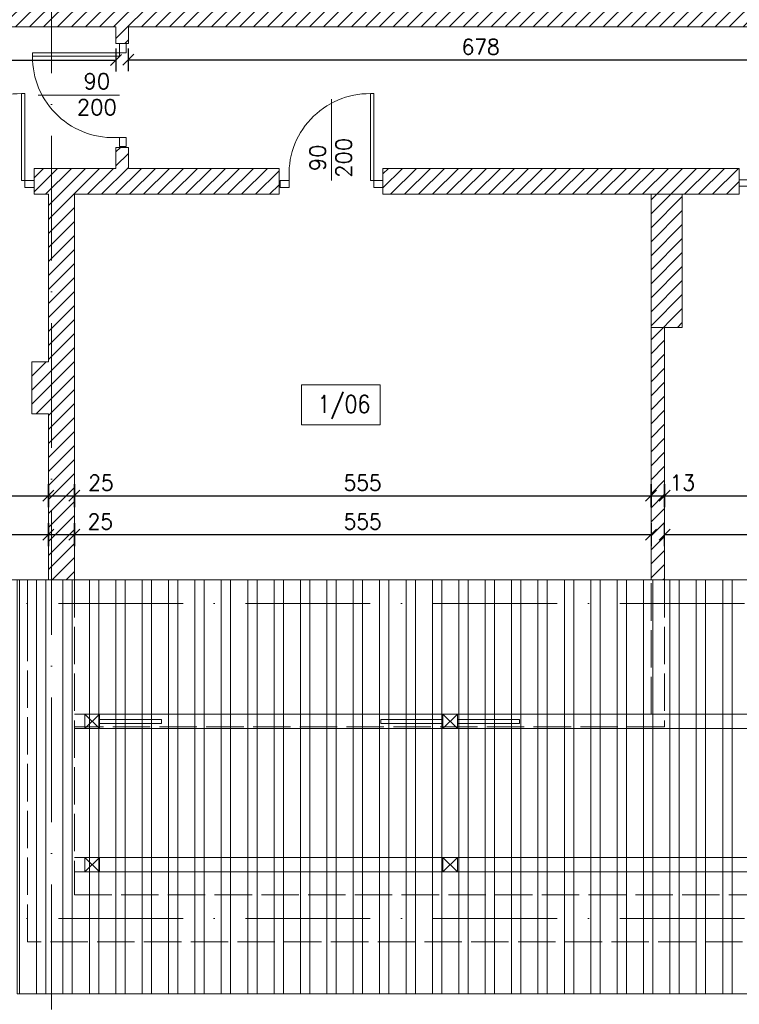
# Model space of a CAD drawing. Header units: millimetres. Extents: x -37273 to 136949, y -1495242345 to -598.
# Tile 10 of 44: x 69046 to 69738, y -22477 to -21530. Entities that reach past the tile are written whole.
import ezdxf

# ---------------------------------------------------------------- set-up
doc = ezdxf.new("R2010")
doc.units = ezdxf.units.MM
doc.linetypes.add('ACAD_ISO02W100', pattern=[15, 12, -3])
doc.linetypes.add('ACAD_ISO10W100', pattern=[18, 12, -3, 0, -3])
for name, color, linetype, lineweight in [('A-DRZ', 3, 'Continuous', 13), ('F-BIL-OP', 103, 'Continuous', 9), ('urządzenia', 252, 'Continuous', 0), ('wymiarowannie', 253, 'Continuous', 5)]:
    doc.layers.add(name, color=color, linetype=linetype, lineweight=lineweight)
doc.layers.add('wym', color=1, linetype='Continuous')
doc.layers.add('ściana', color=7, linetype='Continuous')
doc.styles.add('SIMPLEX', font='simplex', dxfattribs={"width": 0.85})
doc.styles.get("Standard").update_dxf_attribs({"font": 'arial.ttf'})
doc.styles.add('WYM_50', font='simplex.shx', dxfattribs={"width": 0.95})
doc.dimstyles.new('50', dxfattribs={"dimtxt": 15, "dimasz": 0.15, "dimexe": 13, "dimexo": 30, "dimgap": 5, "dimtad": 1, "dimdec": 0, "dimrnd": 0.5, "dimzin": 1, "dimdsep": 46, "dimtxsty": 'WYM_50', "dimblk": 'A', "dimcen": 3, "dimdle": 5, "dimse1": 1, "dimse2": 1, "dimclrd": 256, "dimclre": 256, "dimclrt": 2, "dimaunit": 1, "dimadec": 0, "dimazin": 0, "dimtfac": 0.32, "dimtdec": 0, "dimtix": 1, "dimtmove": 1, "dimatfit": 3, "dimldrblk": 'A', "dimfxl": 1, "dimtvp": 0.08, "dimtolj": 1, "dimtzin": 1, "dimarcsym": 0})

# ---------------------------------------------------------------- blocks, each defined once
blk = doc.blocks.new('DRZWI80')
at = {"layer": 'A-DRZ'}
for points in [[(63149.49, 25780.28), (63149.49, 25851.36)], [(63186.49, 25780.28), (63186.49, 25856.28)]]:
    blk.add_lwpolyline(points, dxfattribs=at)
at = {"layer": 'A-DRZ', "extrusion": (0, 0, -1)}
for points in [[(-63186.49, 25780.28), (-63183.49, 25780.28), (-63183.49, 25856.28)], [(-63186.49, 25856.28), (-63183.49, 25856.28)]]:
    blk.add_lwpolyline(points, dxfattribs=at)
at = {"layer": 'A-DRZ'}
for points in [[(63104.49, 25774.28), (63104.49, 25780.28), (63112.49, 25780.28), (63112.49, 25774.28)], [(63194.49, 25774.28), (63194.49, 25780.28), (63186.49, 25780.28), (63186.49, 25774.28)]]:
    blk.add_lwpolyline(points, close=True, dxfattribs=at)
at = {"layer": 'A-DRZ', "color": 1}
blk.add_arc((63182.77, 25785.79), 70.49, 89.40844, 184.48773, dxfattribs=at)
blk = doc.blocks.new('GFT43')
at = {"layer": 'A-DRZ'}
blk.add_blockref('DRZWI80', (-63194.49, -25774.28), dxfattribs=at)
blk = doc.blocks.new('A')
at = {"color": 1, "linetype": 'Continuous'}
blk.add_line((0, 73.6), (0, -73.6), dxfattribs=at)
at = {"color": 7, "linetype": 'Continuous'}
blk.add_line((-35.3, -35.3), (35.3, 35.3), dxfattribs=at)
blk = doc.blocks.new('*D1660')
at = {"layer": 'Defpoints', "color": 0, "lineweight": 13, "ltscale": 3}
for p in [(69073.44, -22025.17), (68788.44, -22040.21), (69073.44, -22040.21)]:
    blk.add_point(p, dxfattribs=at)
at = {"layer": 'wym', "lineweight": -2}
blk.add_line((68788.59, -22025.17), (69073.29, -22025.17), dxfattribs=at)
at = {"layer": 'wym', "lineweight": -2, "ltscale": 3, "xscale": 0.15, "yscale": 0.15, "zscale": 0.15, "rotation": 180}
blk.add_blockref('A', (68788.44, -22025.17), dxfattribs=at)
at = {"layer": 'wym', "lineweight": -2, "ltscale": 3, "xscale": 0.15, "yscale": 0.15, "zscale": 0.15}
blk.add_blockref('A', (69073.44, -22025.17), dxfattribs=at)
at = {"layer": 'wym', "color": 2, "ltscale": 3, "insert": (68930.94, -22012.67), "char_height": 15, "attachment_point": 5, "style": 'WYM_50'}
blk.add_mtext('\\A1;285', dxfattribs=at)
blk = doc.blocks.new('*D1661')
at = {"layer": 'Defpoints', "color": 0, "lineweight": 13, "ltscale": 3}
for p in [(69073.44, -21988.88), (69098.44, -21988.88), (69098.44, -22025.17)]:
    blk.add_point(p, dxfattribs=at)
at = {"layer": 'wym', "lineweight": -2}
for p, q in [((69073.59, -22025.17), (69098.29, -22025.17)), ((69098.44, -22025.17), (69139.97, -22025.17))]:
    blk.add_line(p, q, dxfattribs=at)
at = {"layer": 'wym', "lineweight": -2, "ltscale": 3, "xscale": 0.15, "yscale": 0.15, "zscale": 0.15, "rotation": 180}
blk.add_blockref('A', (69073.44, -22025.17), dxfattribs=at)
at = {"layer": 'wym', "lineweight": -2, "ltscale": 3, "xscale": 0.15, "yscale": 0.15, "zscale": 0.15}
blk.add_blockref('A', (69098.44, -22025.17), dxfattribs=at)
at = {"layer": 'wym', "color": 2, "ltscale": 3, "insert": (69123.43, -22012.67), "char_height": 15, "attachment_point": 5, "style": 'WYM_50'}
blk.add_mtext('\\A1;25', dxfattribs=at)
blk = doc.blocks.new('*D1662')
at = {"layer": 'Defpoints', "color": 0, "lineweight": 13, "ltscale": 3}
for p in [(69098.44, -21983.17), (69653.44, -21983.17), (69653.44, -22025.17)]:
    blk.add_point(p, dxfattribs=at)
at = {"layer": 'wym', "lineweight": -2}
blk.add_line((69098.59, -22025.17), (69653.29, -22025.17), dxfattribs=at)
at = {"layer": 'wym', "lineweight": -2, "ltscale": 3, "xscale": 0.15, "yscale": 0.15, "zscale": 0.15, "rotation": 180}
blk.add_blockref('A', (69098.44, -22025.17), dxfattribs=at)
at = {"layer": 'wym', "lineweight": -2, "ltscale": 3, "xscale": 0.15, "yscale": 0.15, "zscale": 0.15}
blk.add_blockref('A', (69653.44, -22025.17), dxfattribs=at)
at = {"layer": 'wym', "color": 2, "ltscale": 3, "insert": (69375.94, -22012.67), "char_height": 15, "attachment_point": 5, "style": 'WYM_50'}
blk.add_mtext('\\A1;555', dxfattribs=at)
blk = doc.blocks.new('*D1663')
at = {"layer": 'Defpoints', "color": 0, "lineweight": 13, "ltscale": 3}
for p in [(69666.44, -21976.9), (70236.44, -21976.9), (70236.44, -22025.17)]:
    blk.add_point(p, dxfattribs=at)
at = {"layer": 'wym', "lineweight": -2}
blk.add_line((69666.59, -22025.17), (70236.29, -22025.17), dxfattribs=at)
at = {"layer": 'wym', "lineweight": -2, "ltscale": 3, "xscale": 0.15, "yscale": 0.15, "zscale": 0.15, "rotation": 180}
blk.add_blockref('A', (69666.44, -22025.17), dxfattribs=at)
at = {"layer": 'wym', "lineweight": -2, "ltscale": 3, "xscale": 0.15, "yscale": 0.15, "zscale": 0.15}
blk.add_blockref('A', (70236.44, -22025.17), dxfattribs=at)
at = {"layer": 'wym', "color": 2, "ltscale": 3, "insert": (69951.44, -22012.67), "char_height": 15, "attachment_point": 5, "style": 'WYM_50'}
blk.add_mtext('\\A1;570', dxfattribs=at)
blk = doc.blocks.new('*D1672')
at = {"layer": 'Defpoints', "color": 0, "lineweight": 13, "ltscale": 3}
for p in [(68788.44, -21945.06), (69073.44, -21945.06), (69073.44, -21987.83)]:
    blk.add_point(p, dxfattribs=at)
at = {"layer": 'wym', "lineweight": -2}
blk.add_line((68788.59, -21987.83), (69073.29, -21987.83), dxfattribs=at)
at = {"layer": 'wym', "lineweight": -2, "ltscale": 3, "xscale": 0.15, "yscale": 0.15, "zscale": 0.15, "rotation": 180}
blk.add_blockref('A', (68788.44, -21987.83), dxfattribs=at)
at = {"layer": 'wym', "lineweight": -2, "ltscale": 3, "xscale": 0.15, "yscale": 0.15, "zscale": 0.15}
blk.add_blockref('A', (69073.44, -21987.83), dxfattribs=at)
at = {"layer": 'wym', "color": 2, "ltscale": 3, "insert": (68930.94, -21975.33), "char_height": 15, "attachment_point": 5, "style": 'WYM_50'}
blk.add_mtext('\\A1;285', dxfattribs=at)
blk = doc.blocks.new('*D1673')
at = {"layer": 'Defpoints', "color": 0, "lineweight": 13, "ltscale": 3}
for p in [(69073.44, -21945.06), (69098.44, -21945.06), (69098.44, -21987.83)]:
    blk.add_point(p, dxfattribs=at)
at = {"layer": 'wym', "lineweight": -2}
for p, q in [((69073.59, -21987.83), (69098.29, -21987.83)), ((69098.44, -21987.83), (69140.5, -21987.83))]:
    blk.add_line(p, q, dxfattribs=at)
at = {"layer": 'wym', "lineweight": -2, "ltscale": 3, "xscale": 0.15, "yscale": 0.15, "zscale": 0.15, "rotation": 180}
blk.add_blockref('A', (69073.44, -21987.83), dxfattribs=at)
at = {"layer": 'wym', "lineweight": -2, "ltscale": 3, "xscale": 0.15, "yscale": 0.15, "zscale": 0.15}
blk.add_blockref('A', (69098.44, -21987.83), dxfattribs=at)
at = {"layer": 'wym', "color": 2, "ltscale": 3, "insert": (69123.97, -21975.33), "char_height": 15, "attachment_point": 5, "style": 'WYM_50'}
blk.add_mtext('\\A1;25', dxfattribs=at)
blk = doc.blocks.new('*D1674')
at = {"layer": 'Defpoints', "color": 0, "lineweight": 13, "ltscale": 3}
for p in [(69098.44, -21947), (69653.44, -21947), (69653.44, -21987.83)]:
    blk.add_point(p, dxfattribs=at)
at = {"layer": 'wym', "lineweight": -2}
blk.add_line((69098.59, -21987.83), (69653.29, -21987.83), dxfattribs=at)
at = {"layer": 'wym', "lineweight": -2, "ltscale": 3, "xscale": 0.15, "yscale": 0.15, "zscale": 0.15, "rotation": 180}
blk.add_blockref('A', (69098.44, -21987.83), dxfattribs=at)
at = {"layer": 'wym', "lineweight": -2, "ltscale": 3, "xscale": 0.15, "yscale": 0.15, "zscale": 0.15}
blk.add_blockref('A', (69653.44, -21987.83), dxfattribs=at)
at = {"layer": 'wym', "color": 2, "ltscale": 3, "insert": (69375.94, -21975.33), "char_height": 15, "attachment_point": 5, "style": 'WYM_50'}
blk.add_mtext('\\A1;555', dxfattribs=at)
blk = doc.blocks.new('*D1675')
at = {"layer": 'Defpoints', "color": 0, "lineweight": 13, "ltscale": 3}
for p in [(69653.44, -21935.44), (69666.44, -21935.44), (69666.44, -21987.83)]:
    blk.add_point(p, dxfattribs=at)
at = {"layer": 'wym', "lineweight": -2}
for p, q in [((69653.59, -21987.83), (69666.29, -21987.83)), ((69666.44, -21987.83), (69698.85, -21987.83))]:
    blk.add_line(p, q, dxfattribs=at)
at = {"layer": 'wym', "lineweight": -2, "ltscale": 3, "xscale": 0.15, "yscale": 0.15, "zscale": 0.15, "rotation": 180}
blk.add_blockref('A', (69653.44, -21987.83), dxfattribs=at)
at = {"layer": 'wym', "lineweight": -2, "ltscale": 3, "xscale": 0.15, "yscale": 0.15, "zscale": 0.15}
blk.add_blockref('A', (69666.44, -21987.83), dxfattribs=at)
at = {"layer": 'wym', "color": 2, "ltscale": 3, "insert": (69683.67, -21975.33), "char_height": 15, "attachment_point": 5, "style": 'WYM_50'}
blk.add_mtext('\\A1;13', dxfattribs=at)
blk = doc.blocks.new('*D1676')
at = {"layer": 'Defpoints', "color": 0, "lineweight": 13, "ltscale": 3}
for p in [(69666.44, -21881.4), (70236.44, -21883.38), (70236.44, -21987.83)]:
    blk.add_point(p, dxfattribs=at)
at = {"layer": 'wym', "lineweight": -2}
blk.add_line((69666.59, -21987.83), (70236.29, -21987.83), dxfattribs=at)
at = {"layer": 'wym', "lineweight": -2, "ltscale": 3, "xscale": 0.15, "yscale": 0.15, "zscale": 0.15, "rotation": 180}
blk.add_blockref('A', (69666.44, -21987.83), dxfattribs=at)
at = {"layer": 'wym', "lineweight": -2, "ltscale": 3, "xscale": 0.15, "yscale": 0.15, "zscale": 0.15}
blk.add_blockref('A', (70236.44, -21987.83), dxfattribs=at)
at = {"layer": 'wym', "color": 2, "ltscale": 3, "insert": (69951.44, -21975.33), "char_height": 15, "attachment_point": 5, "style": 'WYM_50'}
blk.add_mtext('\\A1;570', dxfattribs=at)
blk = doc.blocks.new('*D1688')
at = {"layer": 'Defpoints', "color": 0, "lineweight": 13, "ltscale": 3}
for p in [(68648.44, -22103.45), (69053.44, -22103.45), (69053.44, -22577.21)]:
    blk.add_point(p, dxfattribs=at)
at = {"layer": 'wym', "lineweight": -2}
blk.add_line((68648.59, -22577.21), (69053.29, -22577.21), dxfattribs=at)
at = {"layer": 'wym', "lineweight": -2, "ltscale": 3, "xscale": 0.15, "yscale": 0.15, "zscale": 0.15, "rotation": 180}
blk.add_blockref('A', (68648.44, -22577.21), dxfattribs=at)
at = {"layer": 'wym', "lineweight": -2, "ltscale": 3, "xscale": 0.15, "yscale": 0.15, "zscale": 0.15}
blk.add_blockref('A', (69053.44, -22577.21), dxfattribs=at)
at = {"layer": 'wym', "color": 2, "ltscale": 3, "insert": (68850.94, -22564.71), "char_height": 15, "attachment_point": 5, "style": 'WYM_50'}
blk.add_mtext('\\A1;405', dxfattribs=at)
blk = doc.blocks.new('*D1689')
at = {"layer": 'Defpoints', "color": 0, "lineweight": 13, "ltscale": 3}
for p in [(69053.44, -22416.88), (70281.44, -22416.88), (70281.44, -22577.21)]:
    blk.add_point(p, dxfattribs=at)
at = {"layer": 'wym', "lineweight": -2}
blk.add_line((69053.59, -22577.21), (70281.29, -22577.21), dxfattribs=at)
at = {"layer": 'wym', "lineweight": -2, "ltscale": 3, "xscale": 0.15, "yscale": 0.15, "zscale": 0.15, "rotation": 180}
blk.add_blockref('A', (69053.44, -22577.21), dxfattribs=at)
at = {"layer": 'wym', "lineweight": -2, "ltscale": 3, "xscale": 0.15, "yscale": 0.15, "zscale": 0.15}
blk.add_blockref('A', (70281.44, -22577.21), dxfattribs=at)
at = {"layer": 'wym', "color": 2, "ltscale": 3, "insert": (69667.44, -22564.71), "char_height": 15, "attachment_point": 5, "style": 'WYM_50'}
blk.add_mtext('\\A1;1228', dxfattribs=at)
blk = doc.blocks.new('*D1690')
at = {"layer": 'Defpoints', "color": 0, "lineweight": 13, "ltscale": 3}
for p in [(67451.44, -22113.88), (70281.44, -22113.88), (70281.44, -22617.39)]:
    blk.add_point(p, dxfattribs=at)
at = {"layer": 'wym', "lineweight": -2}
blk.add_line((67451.59, -22617.39), (70281.29, -22617.39), dxfattribs=at)
at = {"layer": 'wym', "lineweight": -2, "ltscale": 3, "xscale": 0.15, "yscale": 0.15, "zscale": 0.15, "rotation": 180}
blk.add_blockref('A', (67451.44, -22617.39), dxfattribs=at)
at = {"layer": 'wym', "lineweight": -2, "ltscale": 3, "xscale": 0.15, "yscale": 0.15, "zscale": 0.15}
blk.add_blockref('A', (70281.44, -22617.39), dxfattribs=at)
at = {"layer": 'wym', "color": 2, "ltscale": 3, "insert": (68866.44, -22604.89), "char_height": 15, "attachment_point": 5, "style": 'WYM_50'}
blk.add_mtext('\\A1;2830', dxfattribs=at)
blk = doc.blocks.new('*D1747')
at = {"layer": 'Defpoints', "color": 0, "lineweight": 13, "ltscale": 3}
for p in [(67904.44, -21532.38), (69138.44, -21544.88), (69138.44, -21568.72)]:
    blk.add_point(p, dxfattribs=at)
at = {"layer": 'wym', "lineweight": -2}
blk.add_line((67904.59, -21568.72), (69138.29, -21568.72), dxfattribs=at)
at = {"layer": 'wym', "lineweight": -2, "ltscale": 3, "xscale": 0.15, "yscale": 0.15, "zscale": 0.15, "rotation": 180}
blk.add_blockref('A', (67904.44, -21568.72), dxfattribs=at)
at = {"layer": 'wym', "lineweight": -2, "ltscale": 3, "xscale": 0.15, "yscale": 0.15, "zscale": 0.15}
blk.add_blockref('A', (69138.44, -21568.72), dxfattribs=at)
at = {"layer": 'wym', "color": 2, "ltscale": 3, "insert": (68521.44, -21556.22), "char_height": 15, "attachment_point": 5, "style": 'WYM_50'}
blk.add_mtext('\\A1;1234', dxfattribs=at)
blk = doc.blocks.new('*D1748')
at = {"layer": 'Defpoints', "color": 0, "lineweight": 13, "ltscale": 3}
for p in [(69150.44, -21544.88), (69828.44, -21544.88), (69828.44, -21568.49)]:
    blk.add_point(p, dxfattribs=at)
at = {"layer": 'wym', "lineweight": -2}
blk.add_line((69150.59, -21568.49), (69828.29, -21568.49), dxfattribs=at)
at = {"layer": 'wym', "lineweight": -2, "ltscale": 3, "xscale": 0.15, "yscale": 0.15, "zscale": 0.15, "rotation": 180}
blk.add_blockref('A', (69150.44, -21568.49), dxfattribs=at)
at = {"layer": 'wym', "lineweight": -2, "ltscale": 3, "xscale": 0.15, "yscale": 0.15, "zscale": 0.15}
blk.add_blockref('A', (69828.44, -21568.49), dxfattribs=at)
at = {"layer": 'wym', "color": 2, "ltscale": 3, "insert": (69489.44, -21555.99), "char_height": 15, "attachment_point": 5, "style": 'WYM_50'}
blk.add_mtext('\\A1;678', dxfattribs=at)

msp = doc.modelspace()

# ---------------------------------------------------------------- hatches: boundary and pattern name
at = {"layer": 'wymiarowannie', "lineweight": 13, "ltscale": 3}
h = msp.add_hatch(dxfattribs=at)
h.set_pattern_fill('ANSI31', color=5, scale=3)
h.set_pattern_definition([(45, (68244.444, -21552.882), (-6.73519, 6.73519), [])])
h.paths.add_polyline_path([(69076.44, -21536.88), (69076.44, -21507.88), (69345.44, -21507.88), (69345.44, -21146.88), (69360.44, -21146.88), (69360.44, -21507.88), (69944.44, -21507.88), (69944.44, -21536.88), (69150.44, -21536.88), (69150.44, -21552.88), (69138.44, -21552.88), (69138.44, -21536.88)])
h.paths.add_polyline_path([(68244.44, -21522.88), (68244.44, -21510.88), (68791.44, -21510.88), (68791.44, -21317.88), (68803.44, -21317.88), (68803.44, -21507.88), (69076.44, -21507.88), (69076.44, -21536.88), (68748.44, -21536.88), (68748.44, -21522.88)])
h.paths.add_polyline_path([(70044.44, -21536.88), (70044.44, -21507.88), (70217.44, -21507.88), (70217.44, -21407.88), (70236.44, -21407.88), (70236.44, -21211.58), (70256.87, -21211.58), (70257.45, -21536.88)])
h.paths.add_polyline_path([(70257.42, -21520.38), (70256.87, -21211.58), (70281.44, -21211.58), (70281.44, -21520.38)])
h.paths.add_polyline_path([(70256.47, -20989.6), (70281.44, -20989.6), (70281.44, -21211.58), (70256.87, -21211.58)])
h.paths.add_polyline_path([(70236.44, -21211.58), (70236.44, -20989.6), (70256.47, -20989.6), (70256.87, -21211.58)])
h.paths.add_polyline_path([(68791.44, -21146.88), (68803.44, -21146.88), (68803.44, -21217.88), (68791.44, -21217.88)])
h.paths.add_polyline_path([(70257.45, -21536.88), (70281.44, -21536.88), (70281.44, -21520.38), (70257.42, -21520.38)])
h.paths.add_polyline_path([(70156.65, -21507.44), (70156.65, -21537.33), (70134.15, -21537.33), (70134.15, -21507.44)], flags=9)
h = msp.add_hatch(dxfattribs=at)
h.set_pattern_fill('ANSI31', color=5, scale=3)
h.set_pattern_definition([(45, (69395.444, -22068.882), (-6.73519, 6.73519), [])])
h.paths.add_polyline_path([(69828.44, -21690.02), (69828.44, -21672.88), (70236.44, -21672.88), (70236.44, -21643.88), (70257.64, -21643.88), (70258.39, -22068.88), (70236.44, -22068.88), (70236.44, -21697.88), (69828.44, -21697.88)])
h.paths.add_polyline_path([(70257.64, -21643.88), (70281.44, -21643.88), (70281.44, -21672.88), (70281.44, -22068.88), (70258.39, -22068.88)])
h.paths.add_polyline_path([(69395.44, -21697.88), (69395.44, -21672.88), (69738.44, -21672.88), (69738.44, -21697.88), (69683.44, -21697.88), (69653.44, -21697.88)])
h.paths.add_polyline_path([(69653.44, -21697.88), (69653.44, -21825.88), (69683.44, -21825.88), (69683.44, -21697.88)])
h.paths.add_polyline_path([(69653.44, -22068.88), (69653.44, -21825.88), (69666.44, -21825.88), (69666.44, -22068.88)])
h.paths.add_polyline_path([(70017.88, -21479.28), (70017.88, -21525.36), (69970.38, -21525.36), (69970.38, -21479.28)], flags=24)
h.paths.add_polyline_path([(70112.52, -21567.24), (70068.37, -21567.24), (70068.37, -21544.74), (70112.52, -21544.74)], flags=24)
h.paths.add_polyline_path([(70200.59, -21569.67), (70200.59, -21611.1), (70178.09, -21611.1), (70178.09, -21569.67)], flags=24)
h.paths.add_polyline_path([(70156.65, -21584.51), (70156.65, -21625.26), (70134.15, -21625.26), (70134.15, -21584.51)], flags=24)
h.paths.add_polyline_path([(70156.65, -21670.1), (70156.65, -21700.67), (70134.15, -21700.67), (70134.15, -21670.1)], flags=9)
h.paths.add_polyline_path([(70156.65, -21670.1), (70156.65, -21700.67), (70134.15, -21700.67), (70134.15, -21670.1)], flags=9)
h.paths.add_polyline_path([(70200.59, -21643.44), (70200.59, -21673.33), (70178.09, -21673.33), (70178.09, -21643.44)], flags=9)
h.paths.add_polyline_path([(70200.59, -21643.44), (70200.59, -21673.33), (70178.09, -21673.33), (70178.09, -21643.44)], flags=9)
h = msp.add_hatch(dxfattribs=at)
h.set_pattern_fill('ANSI31', color=5, scale=3)
h.set_pattern_definition([(45, (67451.444, -22091.382), (-6.73519, 6.73519), [])])
h.paths.add_polyline_path([(68625.44, -21697.88), (68625.44, -21695.38), (68959.67, -21695.38), (68959.67, -21697.88), (68813.46, -21697.88), (68813.46, -21762.1), (68788.44, -21762.1), (68788.44, -22068.88), (68776.44, -22068.88), (68776.44, -21697.88)])
h.paths.add_polyline_path([(68068.44, -21697.88), (68068.44, -21695.38), (68332.44, -21695.38), (68332.44, -21697.88), (68192.44, -21697.88), (68192.44, -22068.88), (68180.44, -22068.88), (68180.44, -21697.88)])
h.paths.add_polyline_path([(69076.44, -21672.88), (69138.44, -21672.88), (69138.44, -21652.88), (69150.44, -21652.88), (69150.44, -21672.88), (69295.44, -21672.88), (69295.44, -21697.88), (69098.44, -21697.88), (69098.44, -22068.88), (69076.44, -22068.88)])
h.paths.add_polyline_path([(67474.44, -21859.85), (67474.44, -21695.38), (67968.44, -21695.38), (67968.44, -21697.88), (67650.44, -21697.88), (67650.44, -21723.88), (67497.44, -21723.88), (67497.44, -21859.85)])
h.paths.add_polyline_path([(68432.44, -21697.88), (68432.44, -21695.38), (68525.44, -21695.38), (68525.44, -21697.88), (68484.44, -21697.88), (68484.44, -22068.88), (68498.44, -22068.88), (68498.44, -22091.38), (68458.44, -22091.38), (68458.44, -22068.88), (68472.44, -22068.88), (68472.44, -21697.88)])
h.paths.add_polyline_path([(67474.44, -21695.38), (67474.44, -21672.88), (67604.44, -21672.88), (67604.44, -21647.28), (67650.44, -21647.28), (67650.44, -21672.88), (67884.44, -21672.88), (67884.44, -21641.88), (67904.44, -21641.88), (67904.44, -21672.88), (67968.44, -21672.88), (67968.44, -21695.38)])
h.paths.add_polyline_path([(68625.44, -21695.38), (68625.44, -21672.88), (68959.67, -21672.88), (68959.67, -21695.38)])
h.paths.add_polyline_path([(69057.44, -21908.88), (69057.44, -21858.88), (69073.44, -21858.88), (69073.44, -21697.88), (69059.67, -21697.88), (69059.67, -21672.88), (69076.44, -21672.88), (69076.44, -22068.88), (69073.44, -22068.88), (69073.44, -21908.88)])
h.paths.add_polyline_path([(68068.44, -21695.38), (68068.44, -21672.88), (68332.44, -21672.88), (68332.44, -21695.38)])
h.paths.add_polyline_path([(67451.44, -21695.38), (67474.44, -21695.38), (67474.44, -21859.85), (67451.44, -21859.85)])
h.paths.add_polyline_path([(68432.44, -21695.38), (68432.44, -21672.88), (68525.44, -21672.88), (68525.44, -21695.38)])
h.paths.add_polyline_path([(67451.44, -21695.38), (67451.44, -21672.88), (67474.44, -21672.88), (67474.44, -21695.38)])
h.paths.add_polyline_path([(67688.18, -21670.1), (67688.18, -21700.67), (67665.68, -21700.67), (67665.68, -21670.1)], flags=9)
h.paths.add_polyline_path([(67688.18, -21645.13), (67688.18, -21675.03), (67665.68, -21675.03), (67665.68, -21645.13)], flags=9)
h.paths.add_polyline_path([(68479.71, -22023.92), (68451.18, -22023.92), (68451.18, -22001.42), (68479.71, -22001.42)], flags=9)
h.paths.add_polyline_path([(68505.71, -22023.92), (68477.18, -22023.92), (68477.18, -22001.42), (68505.71, -22001.42)], flags=9)
h.paths.add_polyline_path([(68511.73, -21986.58), (68483.87, -21986.58), (68483.87, -21964.08), (68511.73, -21964.08)], flags=9)
h = msp.add_hatch(dxfattribs=at)
h.set_pattern_fill('STEEL', color=252, scale=8, angle=45)
h.set_pattern_definition([(90, (69121.827, -16198.93), (-25.4, 2e-15), []), (90, (69112.847, -16189.95), (-25.4, 2e-15), [])])
h.paths.add_polyline_path([(69043.44, -22068.88), (70331.44, -22068.88), (70331.44, -22466.88), (69043.44, -22466.88)])

# ---------------------------------------------------------------- linework, layer by layer
at = {"layer": 'F-BIL-OP', "color": 0}
msp.add_lwpolyline([(69316.91, -21881.23), (69392.86, -21881.23), (69392.86, -21919.62), (69316.91, -21919.62)], close=True, dxfattribs=at)
at = {"layer": 'urządzenia'}
msp.add_line((69073.44, -22068.88), (70281.44, -22068.88), dxfattribs=at)
msp.add_lwpolyline([(69073.44, -22068.88), (69053.44, -22068.88), (69053.44, -22113.88)], dxfattribs=at)
at = {"layer": 'wymiarowannie', "color": 251, "linetype": 'ACAD_ISO10W100', "lineweight": 13, "ltscale": 10}
for p, q in [((69076.44, -22662.06), (69076.44, -20606.07)), ((70463.75, -22091.38), (66993.56, -22091.38)), ((70463.75, -22394.38), (66993.56, -22394.38))]:
    msp.add_line(p, q, dxfattribs=at)
at = {"layer": 'wymiarowannie', "color": 1, "lineweight": 13, "ltscale": 3}
for p, q in [((69150.44, -21672.88), (69295.44, -21672.88)), ((69738.44, -21695.83), (69738.44, -21672.88)), ((68799.44, -22068.88), (69073.44, -22068.88))]:
    msp.add_line(p, q, dxfattribs=at)
at = {"layer": 'wymiarowannie', "color": 252, "linetype": 'ACAD_ISO02W100', "lineweight": 13, "ltscale": 3}
for p, q in [((69653.44, -22198.07), (69653.44, -22068.88)), ((69666.44, -22068.88), (69666.44, -22210.07)), ((69653.44, -22198.07), (69098.44, -22198.07)), ((69666.44, -22210.07), (69098.44, -22210.07))]:
    msp.add_line(p, q, dxfattribs=at)
at = {"layer": 'wymiarowannie', "color": 200, "lineweight": 13, "ltscale": 3}
for p, q in [((70236.44, -22197.88), (69098.44, -22197.88)), ((70236.44, -22211.88), (69098.44, -22211.88)), ((70236.44, -22335.73), (69098.44, -22335.73)), ((70236.44, -22349.73), (69098.44, -22349.73))]:
    msp.add_line(p, q, dxfattribs=at)
at = {"layer": 'wymiarowannie', "color": 5, "lineweight": 13, "ltscale": 3}
for p, q in [((69122.62, -22197.88), (69108.62, -22211.88)), ((69108.62, -22197.88), (69122.62, -22211.88)), ((69467.14, -22197.88), (69453.14, -22211.88)), ((69453.14, -22197.88), (69467.14, -22211.88)), ((69122.62, -22335.73), (69108.62, -22349.73)), ((69108.62, -22335.73), (69122.62, -22349.73)), ((69467.14, -22335.73), (69453.14, -22349.73)), ((69453.14, -22335.73), (69467.14, -22349.73))]:
    msp.add_line(p, q, dxfattribs=at)
at = {"layer": 'wymiarowannie', "color": 200, "lineweight": 13, "ltscale": 3}
msp.add_lwpolyline([(69653.44, -21697.88), (69683.44, -21697.88), (69683.44, -21825.88), (69653.44, -21825.88)], close=True, dxfattribs=at)
at = {"layer": 'wymiarowannie', "color": 5, "lineweight": 13, "ltscale": 3}
for points in [[(69043.44, -22068.88), (70331.44, -22068.88), (70331.44, -22466.88), (69043.44, -22466.88)], [(69122.62, -22202.97), (69182.21, -22202.97), (69182.21, -22206.8), (69122.62, -22206.8)], [(69393.55, -22202.97), (69453.14, -22202.97), (69453.14, -22206.8), (69393.55, -22206.8)], [(69467.14, -22202.97), (69526.73, -22202.97), (69526.73, -22206.8), (69467.14, -22206.8)]]:
    msp.add_lwpolyline(points, close=True, dxfattribs=at)
at = {"layer": 'wymiarowannie', "color": 252, "linetype": 'ACAD_ISO02W100', "lineweight": 13, "ltscale": 3}
msp.add_lwpolyline([(69098.44, -22068.88), (69098.44, -22371.88), (70236.44, -22371.88), (70236.44, -22068.88), (70281.44, -22068.88), (70281.44, -22416.88), (69053.44, -22416.88), (69053.44, -22068.88), (69098.44, -22068.88)], dxfattribs=at)
at = {"layer": 'wymiarowannie', "color": 1, "lineweight": 13, "ltscale": 3}
for points in [[(69108.62, -22197.88), (69108.62, -22211.88), (69122.62, -22211.88), (69122.62, -22197.88), (69108.62, -22197.88)], [(69453.14, -22197.88), (69453.14, -22211.88), (69467.14, -22211.88), (69467.14, -22197.88), (69453.14, -22197.88)], [(69108.62, -22335.73), (69108.62, -22349.73), (69122.62, -22349.73), (69122.62, -22335.73), (69108.62, -22335.73)], [(69453.14, -22335.73), (69453.14, -22349.73), (69467.14, -22349.73), (69467.14, -22335.73), (69453.14, -22335.73)]]:
    msp.add_lwpolyline(points, dxfattribs=at)
at = {"layer": 'ściana', "lineweight": 13, "ltscale": 3}
for p, q in [((68748.44, -21536.88), (69138.44, -21536.88)), ((69138.44, -21552.88), (69138.44, -21536.88)), ((69150.44, -21552.88), (69150.44, -21536.88)), ((69150.44, -21536.88), (69150.44, -21552.88)), ((69150.44, -21536.88), (69944.44, -21536.88)), ((69150.44, -21552.88), (69138.44, -21552.88)), ((69138.44, -21672.88), (69138.44, -21652.88)), ((69150.44, -21652.88), (69138.44, -21652.88)), ((69150.44, -21672.88), (69150.44, -21652.88)), ((69059.67, -21672.88), (69138.44, -21672.88)), ((69059.67, -21697.88), (69059.67, -21672.88)), ((69295.44, -21672.88), (69150.44, -21672.88)), ((69295.44, -21697.88), (69295.44, -21672.88)), ((69395.44, -21672.88), (69738.44, -21672.88)), ((69395.44, -21697.88), (69395.44, -21672.88)), ((69738.44, -21672.88), (69395.44, -21672.88)), ((69738.44, -21697.88), (69738.44, -21672.88)), ((69059.67, -21697.88), (69073.44, -21697.88)), ((69073.44, -21697.88), (69073.44, -21858.88)), ((69098.44, -21697.88), (69295.44, -21697.88)), ((69098.44, -21697.88), (69098.44, -22068.88)), ((69395.44, -21697.88), (69653.44, -21697.88)), ((69549.44, -21697.88), (69653.44, -21697.88)), ((69653.44, -21697.88), (69653.44, -22068.88)), ((69683.44, -21697.88), (69738.44, -21697.88)), ((69683.44, -21697.88), (69738.44, -21697.88)), ((69683.44, -21697.88), (69683.44, -21825.88)), ((69683.44, -21697.88), (69738.44, -21697.88)), ((69683.44, -21825.88), (69666.44, -21825.88)), ((69666.44, -21825.88), (69666.44, -22068.88)), ((69073.44, -21858.88), (69057.44, -21858.88)), ((69057.44, -21858.88), (69057.44, -21908.88)), ((69057.44, -21908.88), (69073.44, -21908.88)), ((69073.44, -21908.88), (69073.44, -22068.88)), ((69098.44, -22068.88), (69073.44, -22068.88)), ((69666.44, -22068.88), (69653.44, -22068.88))]:
    msp.add_line(p, q, dxfattribs=at)

# ---------------------------------------------------------------- block references
at = {"layer": 'A-DRZ', "xscale": 1.1, "yscale": 1.1, "zscale": 1.1, "rotation": 90}
msp.add_blockref('GFT43', (69148.33, -21552.88), dxfattribs=at)
at = {"layer": 'A-DRZ'}
for p, xscale, yscale, zscale in [((69059.67, -21691.2), 1.1, 1.1, 1.1), ((69395.44, -21691.2), 1.1, 1.1, 1.1), ((69827.54, -21690.02), 0.9900000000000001, 0.9900000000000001, 0.9900000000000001)]:
    msp.add_blockref('GFT43', p, dxfattribs=dict(at, xscale=xscale, yscale=yscale, zscale=zscale))

# ---------------------------------------------------------------- texts
at = {"layer": 'A-DRZ', "insert": (69120.12, -21601.57), "char_height": 15, "attachment_point": 5}
msp.add_mtext('\\pxqc;{\\Fsimplex|c238;90\\P\\pq*;\\Fsimplex|c0;2\\Fsimplex|c238;00}', dxfattribs=at)
at = {"layer": 'A-DRZ', "insert": (69345.13, -21662.72), "char_height": 15, "attachment_point": 5, "rotation": 90}
msp.add_mtext('\\pxqc;{\\Fsimplex|c238;90\\P\\pq*;\\Fsimplex|c0;2\\Fsimplex|c238;00}', dxfattribs=at)
at = {"layer": 'F-BIL-OP', "color": 0, "style": 'SIMPLEX', "width": 0.85}
msp.add_text('1/06', height=17, dxfattribs=at).set_placement((69332.5, -21908.09))

# ---------------------------------------------------------------- dimensions: what is measured, and where the dimension line sits
at = {"layer": 'wym'}
for base, p1, p2, picture, middle in [((69138.44, -21568.72), (67904.44, -21532.38), (69138.44, -21544.88), '*D1747', (68521.44, -21556.22)), ((69828.44, -21568.49), (69150.44, -21544.88), (69828.44, -21544.88), '*D1748', (69489.44, -21555.99)), ((70236.44, -21987.83), (69666.44, -21881.4), (70236.44, -21883.38), '*D1676', (69951.44, -21975.33)), ((69073.44, -21987.83), (68788.44, -21945.06), (69073.44, -21945.06), '*D1672', (68930.94, -21975.33)), ((69653.44, -21987.83), (69098.44, -21947), (69653.44, -21947), '*D1674', (69375.94, -21975.33)), ((69653.44, -22025.17), (69098.44, -21983.17), (69653.44, -21983.17), '*D1662', (69375.94, -22012.67)), ((70236.44, -22025.17), (69666.44, -21976.9), (70236.44, -21976.9), '*D1663', (69951.44, -22012.67)), ((69073.44, -22025.17), (68788.44, -22040.21), (69073.44, -22040.21), '*D1660', (68930.94, -22012.67)), ((69053.44, -22577.21), (68648.44, -22103.45), (69053.44, -22103.45), '*D1688', (68850.94, -22564.71)), ((70281.44, -22617.39), (67451.44, -22113.88), (70281.44, -22113.88), '*D1690', (68866.44, -22604.89)), ((70281.44, -22577.21), (69053.44, -22416.88), (70281.44, -22416.88), '*D1689', (69667.44, -22564.71))]:
    dim = msp.add_linear_dim(base=base, p1=p1, p2=p2, dimstyle='50', override={"dimblk": 'A', "dimfxl": 0, "dimarcsym": 1}, dxfattribs=at)
    dim.commit()
    dim.dimension.update_dxf_attribs({"geometry": picture, "text_midpoint": middle})
for base, p1, p2, picture, middle in [((69666.44, -21987.83), (69653.44, -21935.44), (69666.44, -21935.44), '*D1675', (69683.67, -21987.83)), ((69098.44, -21987.83), (69073.44, -21945.06), (69098.44, -21945.06), '*D1673', (69123.97, -21987.83)), ((69098.44, -22025.17), (69073.44, -21988.88), (69098.44, -21988.88), '*D1661', (69123.43, -22025.17))]:
    dim = msp.add_linear_dim(base=base, p1=p1, p2=p2, dimstyle='50', override={"dimblk": 'A', "dimfxl": 0, "dimarcsym": 1}, dxfattribs=at)
    dim.commit()
    dim.dimension.update_dxf_attribs({"geometry": picture, "text_midpoint": middle, "dimtype": 160})

doc.saveas('drawing.dxf')
